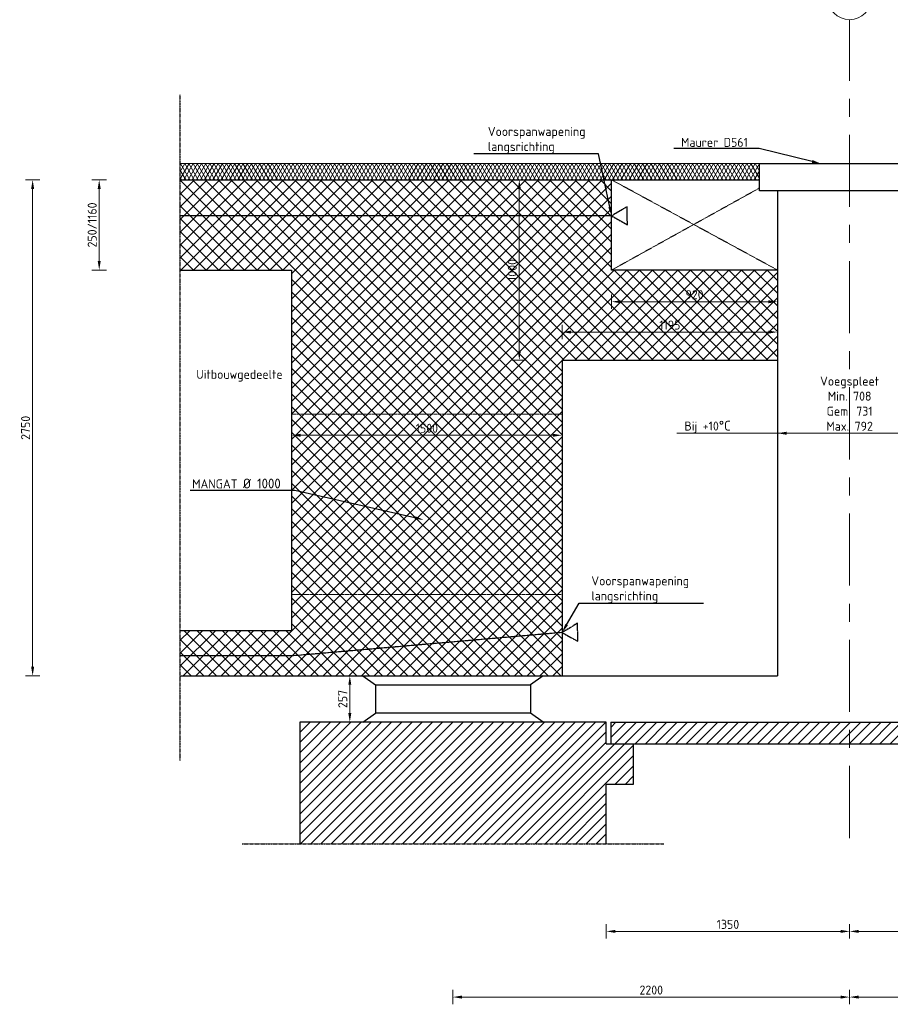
# Model space of a CAD drawing. Header units: millimetres. Extents: x -8028558 to 327273, y -63352 to 83293.
# Tile 130 of 195: x 139149 to 143979, y 29339 to 34799. Entities that reach past the tile are written whole.
import ezdxf
from ezdxf import colors
from ezdxf.entities.mleader import LeaderData, LeaderLine
from ezdxf.math import Vec2, Vec3

# ---------------------------------------------------------------- set-up
doc = ezdxf.new("R2010")
doc.units = ezdxf.units.MM
for name, pattern in [('BC-KABEL', [15, 10, -1, 3, -1]), ('XX-AFBREEK', [7, 4, -1, 1, -1]), ('ZZ-HIDDEN-SO', [4, 2, -2])]:
    doc.linetypes.add(name, pattern=pattern)
for name, color, linetype, lineweight in [('B-CO-BC-BETONVORM-A', 252, 'Continuous', 18), ('B-CO-BC-BETONVORM-AD', 252, 'Continuous', 18), ('B-CO-BC-BETONVORM-GD', 90, 'Continuous', 25), ('B-CO-BC-BETONVORM-GN', 10, 'ZZ-HIDDEN-SO', 13), ('B-CO-BC-BETONVORM-M', 7, 'Continuous', 18), ('B-CO-BC-VOORSPANNING_MET AANHECHTING_KABEL-GD', 200, 'BC-KABEL', 25), ('B-CO-KW-VOEGOVERGANG-GD', 170, 'Continuous', 25), ('B-CO-VH-VERHARDING_ASFALT-AD', 252, 'Continuous', 18), ('B-CO-VH-VERHARDING_ASFALT-G', 252, 'Continuous', 18), ('B-WE-KW-M', 7, 'Continuous', 18), ('N-CO-BC-BETONVORM-M', 7, 'Continuous', 18), ('V-CO-BC-BETONVORM-M', 7, 'Continuous', 18), ('X-XX-AL-AFBREEKLIJN-GD', 7, 'XX-AFBREEK', 25), ('X-XX-AL-M', 7, 'Continuous', 18), ('X-XX-AL-VERWIJZING-T25', 7, 'Continuous', 25)]:
    doc.layers.add(name, color=color, linetype=linetype, lineweight=lineweight)
doc.styles.add('NLCS-ISO-MM20-T25', font='NLCS-ISO.ttf', dxfattribs={"height": 50})
doc.dimstyles.new('NLCS-MM20-T25-PIJL_L0_H0', dxfattribs={"dimscale": 20, "dimtxt": 2.5, "dimasz": 2.5, "dimexe": 2, "dimexo": 2, "dimgap": 0.7, "dimtad": 1, "dimdec": 0, "dimzin": 0, "dimdsep": 46, "dimtxsty": 'NLCS-ISO-MM20-T25', "dimcen": 0, "dimdle": 2, "dimclrd": 256, "dimclre": 256, "dimclrt": 256, "dimadec": 0, "dimazin": 0, "dimtfac": 1, "dimtdec": 3, "dimtofl": 0, "dimtmove": 0, "dimatfit": 3, "dimfxl": 2, "dimfxlon": 1, "dimtfillclr": 256, "dimtolj": 1, "dimtzin": 0, "dimlwd": -1, "dimlwe": -1, "dimarcsym": 0})
doc.dimstyles.new('NLCS-MM20-T25-PIJL_L0_H4', dxfattribs={"dimscale": 20, "dimtxt": 2.5, "dimasz": 2.5, "dimexe": 2, "dimexo": 2, "dimgap": 0.7, "dimtad": 1, "dimdec": 0, "dimzin": 0, "dimdsep": 46, "dimtxsty": 'NLCS-ISO-MM20-T25', "dimcen": 0, "dimdle": 2, "dimclrd": 256, "dimclre": 256, "dimclrt": 256, "dimadec": 4, "dimazin": 0, "dimtfac": 1, "dimtdec": 3, "dimtofl": 0, "dimtmove": 0, "dimatfit": 3, "dimfxl": 2, "dimfxlon": 1, "dimtfillclr": 256, "dimtolj": 1, "dimtzin": 0, "dimlwd": -1, "dimlwe": -1, "dimarcsym": 0})

# ---------------------------------------------------------------- blocks, each defined once
blk = doc.blocks.new('*D465')
at = {"layer": 'B-CO-BC-BETONVORM-M', "transparency": 16777216}
for p, q in [((139630.4, 33910.9), (139550.4, 33910.9)), ((139590.4, 33460.9), (139590.4, 33860.9)), ((139630.4, 33410.9), (139550.4, 33410.9))]:
    blk.add_line(p, q, dxfattribs=at)
for points in [[(139582.1, 33860.9), (139598.7, 33860.9), (139590.4, 33910.9)], [(139582.1, 33460.9), (139598.7, 33460.9), (139590.4, 33410.9)]]:
    blk.add_solid(points, dxfattribs=at)
at = {"layer": 'B-CO-BC-BETONVORM-M', "transparency": 16777216, "insert": (139551.4, 33660.9), "char_height": 50, "attachment_point": 5, "rotation": 90, "style": 'NLCS-ISO-MM20-T25'}
blk.add_mtext('\\A1;250/1160', dxfattribs=at)
blk = doc.blocks.new('*D464')
at = {"layer": 'B-CO-BC-BETONVORM-M', "transparency": 16777216}
for p, q in [((139261.1, 33910.9), (139181.1, 33910.9)), ((139221.1, 33860.9), (139221.1, 31210.9)), ((139261.1, 31160.9), (139181.1, 31160.9))]:
    blk.add_line(p, q, dxfattribs=at)
for points in [[(139212.8, 33860.9), (139229.4, 33860.9), (139221.1, 33910.9)], [(139212.8, 31210.9), (139229.4, 31210.9), (139221.1, 31160.9)]]:
    blk.add_solid(points, dxfattribs=at)
at = {"layer": 'B-CO-BC-BETONVORM-M', "transparency": 16777216, "insert": (139182.1, 32535.9), "char_height": 50, "attachment_point": 5, "rotation": 90, "style": 'NLCS-ISO-MM20-T25'}
blk.add_mtext('\\A1;2750', dxfattribs=at)
blk = doc.blocks.new('*D461')
at = {"layer": 'B-CO-BC-BETONVORM-M', "transparency": 16777216}
for p, q in [((141960.8, 33910.9), (141880.8, 33910.9)), ((141920.8, 33860.9), (141920.8, 32960.9)), ((141960.8, 32910.9), (141880.8, 32910.9))]:
    blk.add_line(p, q, dxfattribs=at)
for points in [[(141912.5, 33860.9), (141929.2, 33860.9), (141920.8, 33910.9)], [(141912.5, 32960.9), (141929.2, 32960.9), (141920.8, 32910.9)]]:
    blk.add_solid(points, dxfattribs=at)
at = {"layer": 'B-CO-BC-BETONVORM-M', "transparency": 16777216, "insert": (141881.8, 33410.9), "char_height": 50, "attachment_point": 5, "rotation": 90, "style": 'NLCS-ISO-MM20-T25'}
blk.add_mtext('\\A1;1000', dxfattribs=at)
blk = doc.blocks.new('*D459')
at = {"layer": 'B-CO-BC-BETONVORM-M', "transparency": 16777216}
for p, q in [((143753, 29419.4), (143753, 29339.4)), ((143803, 29379.4), (145903, 29379.4)), ((145953, 29419.4), (145953, 29339.4))]:
    blk.add_line(p, q, dxfattribs=at)
for points in [[(143803, 29387.7), (143803, 29371), (143753, 29379.4)], [(145903, 29387.7), (145903, 29371), (145953, 29379.4)]]:
    blk.add_solid(points, dxfattribs=at)
at = {"layer": 'B-CO-BC-BETONVORM-M', "transparency": 16777216, "insert": (144853, 29418.4), "char_height": 50, "attachment_point": 5, "style": 'NLCS-ISO-MM20-T25'}
blk.add_mtext('\\A1;2200', dxfattribs=at)
blk = doc.blocks.new('*D458')
at = {"layer": 'B-CO-BC-BETONVORM-M', "transparency": 16777216}
for p, q in [((142403, 29783.7), (142403, 29703.7)), ((143753, 29783.7), (143753, 29703.7)), ((142453, 29743.7), (143703, 29743.7))]:
    blk.add_line(p, q, dxfattribs=at)
for points in [[(142453, 29752.1), (142453, 29735.4), (142403, 29743.7)], [(143703, 29752.1), (143703, 29735.4), (143753, 29743.7)]]:
    blk.add_solid(points, dxfattribs=at)
at = {"layer": 'B-CO-BC-BETONVORM-M', "transparency": 16777216, "insert": (143078, 29782.7), "char_height": 50, "attachment_point": 5, "style": 'NLCS-ISO-MM20-T25'}
blk.add_mtext('\\A1;1350', dxfattribs=at)
blk = doc.blocks.new('*D457')
at = {"layer": 'B-CO-BC-BETONVORM-M', "transparency": 16777216}
for p, q in [((143753, 29783.7), (143753, 29703.7)), ((145103, 29783.7), (145103, 29703.7)), ((143803, 29743.7), (145053, 29743.7))]:
    blk.add_line(p, q, dxfattribs=at)
for points in [[(143803, 29752.1), (143803, 29735.4), (143753, 29743.7)], [(145053, 29752.1), (145053, 29735.4), (145103, 29743.7)]]:
    blk.add_solid(points, dxfattribs=at)
at = {"layer": 'B-CO-BC-BETONVORM-M', "transparency": 16777216, "insert": (144428, 29782.7), "char_height": 50, "attachment_point": 5, "style": 'NLCS-ISO-MM20-T25'}
blk.add_mtext('\\A1;1350', dxfattribs=at)
blk = doc.blocks.new('*D27')
at = {"layer": 'B-WE-KW-M', "transparency": 16777216}
for p, q in [((143353, 32545.9), (143353, 32465.9)), ((144153, 32545.9), (144153, 32465.9)), ((143403, 32505.9), (144103, 32505.9))]:
    blk.add_line(p, q, dxfattribs=at)
for points in [[(143403, 32514.2), (143403, 32497.5), (143353, 32505.9)], [(144103, 32514.2), (144103, 32497.5), (144153, 32505.9)]]:
    blk.add_solid(points, dxfattribs=at)
at = {"layer": 'B-WE-KW-M', "transparency": 16777216, "insert": (143753, 32669.9), "char_height": 50, "attachment_point": 5, "style": 'NLCS-ISO-MM20-T25'}
blk.add_mtext('\\A1;Voegspleet\\PMin. 708 \\PGem. 731\\PMax. 792', dxfattribs=at)
blk = doc.blocks.new('*D1571')
at = {"layer": 'X-XX-AL-M', "transparency": 16777216}
for p, q in [((142433, 33275.1), (142433, 33195.1)), ((143353, 33275.1), (143353, 33195.1)), ((143303, 33235.1), (142483, 33235.1))]:
    blk.add_line(p, q, dxfattribs=at)
for points in [[(142483, 33243.5), (142483, 33226.8), (142433, 33235.1)], [(143303, 33243.5), (143303, 33226.8), (143353, 33235.1)]]:
    blk.add_solid(points, dxfattribs=at)
at = {"layer": 'X-XX-AL-M', "transparency": 16777216, "insert": (142893, 33274.1), "char_height": 50, "attachment_point": 5, "style": 'NLCS-ISO-MM20-T25'}
blk.add_mtext('\\A1;920', dxfattribs=at)
blk = doc.blocks.new('*D1572')
at = {"layer": 'X-XX-AL-M', "transparency": 16777216}
for p, q in [((142158, 33026.9), (142158, 33106.9)), ((143353, 33026.9), (143353, 33106.9)), ((143303, 33066.9), (142208, 33066.9))]:
    blk.add_line(p, q, dxfattribs=at)
for points in [[(142208, 33075.2), (142208, 33058.6), (142158, 33066.9)], [(143303, 33075.2), (143303, 33058.6), (143353, 33066.9)]]:
    blk.add_solid(points, dxfattribs=at)
at = {"layer": 'X-XX-AL-M', "transparency": 16777216, "insert": (142755.5, 33105.9), "char_height": 50, "attachment_point": 5, "style": 'NLCS-ISO-MM20-T25'}
blk.add_mtext('\\A1;1195', dxfattribs=at)
blk = doc.blocks.new('*D1573')
at = {"layer": 'X-XX-AL-M', "transparency": 16777216}
for p, q in [((140658, 32534.6), (140658, 32454.6)), ((140708, 32494.6), (142108, 32494.6)), ((142158, 32534.6), (142158, 32454.6))]:
    blk.add_line(p, q, dxfattribs=at)
for points in [[(140708, 32503), (140708, 32486.3), (140658, 32494.6)], [(142108, 32503), (142108, 32486.3), (142158, 32494.6)]]:
    blk.add_solid(points, dxfattribs=at)
at = {"layer": 'X-XX-AL-M', "transparency": 16777216, "insert": (141408, 32533.6), "char_height": 50, "attachment_point": 5, "style": 'NLCS-ISO-MM20-T25'}
blk.add_mtext('\\A1;1500', dxfattribs=at)
blk = doc.blocks.new('*D1574')
at = {"layer": 'X-XX-AL-M', "transparency": 16777216}
for p, q in [((141013, 31160.9), (140940.5, 31160.9)), ((140980.5, 30953.9), (140980.5, 31110.9)), ((141013, 30903.9), (140940.5, 30903.9))]:
    blk.add_line(p, q, dxfattribs=at)
for points in [[(140972.2, 31110.9), (140988.9, 31110.9), (140980.5, 31160.9)], [(140972.2, 30953.9), (140988.9, 30953.9), (140980.5, 30903.9)]]:
    blk.add_solid(points, dxfattribs=at)
at = {"layer": 'X-XX-AL-M', "transparency": 16777216, "insert": (140941.5, 31032.4), "char_height": 50, "attachment_point": 5, "rotation": 90, "style": 'NLCS-ISO-MM20-T25'}
blk.add_mtext('\\A1;257', dxfattribs=at)
blk = doc.blocks.new('*D1578')
at = {"layer": 'B-CO-BC-BETONVORM-M', "transparency": 16777216}
for p, q in [((141552.6, 29419.4), (141552.6, 29339.4)), ((143703, 29379.4), (141602.6, 29379.4)), ((143753, 29419.4), (143753, 29339.4))]:
    blk.add_line(p, q, dxfattribs=at)
for points in [[(141602.6, 29387.7), (141602.6, 29371), (141552.6, 29379.4)], [(143703, 29387.7), (143703, 29371), (143753, 29379.4)]]:
    blk.add_solid(points, dxfattribs=at)
at = {"layer": 'B-CO-BC-BETONVORM-M', "transparency": 16777216, "insert": (142652.8, 29418.4), "char_height": 50, "attachment_point": 5, "style": 'NLCS-ISO-MM20-T25'}
blk.add_mtext('\\A1;2200', dxfattribs=at)

msp = doc.modelspace()

# ---------------------------------------------------------------- hatches: boundary and pattern name
at = {"layer": 'B-CO-BC-BETONVORM-A', "ltscale": 500}
h = msp.add_hatch(dxfattribs=at)
h.set_pattern_fill('ACO-BETON_VOORGESPANNEN', color=256, scale=20, pattern_type=2)
h.set_pattern_definition([(45, (0, 0), (-35.355339, 35.355339), []), (315, (0, 0), (35.355339, 35.355339), [])])
h.paths.add_polyline_path([(142433, 33910.9), (140038.1, 33910.9), (140038.1, 33760.9), (142433, 33760.9), (142433, 33785.9)])
h.paths.add_polyline_path([(142433, 33760.9), (140038.1, 33760.9), (140038.1, 33710.9), (142433, 33710.9)])
h.paths.add_polyline_path([(142433, 33710.9), (140038.1, 33710.9), (140038.1, 33660.9), (142433, 33660.9)])
h.paths.add_polyline_path([(142433, 33660.9), (140038.1, 33660.9), (140038.1, 33410.9), (140658, 33410.9), (140658, 32610.9), (142158, 32610.9), (142158, 32910.9), (143353, 32910.9), (143353, 33410.9), (142433, 33410.9)])
h.paths.add_polyline_path([(142158, 32610.9), (140658, 32610.9), (140658, 31610.9), (142158, 31610.9)])
h.paths.add_polyline_path([(142158, 31610.9), (140658, 31610.9), (140658, 31410.9), (140038.1, 31410.9), (140038.1, 31320.9), (140658, 31320.9), (142158, 31450.9), (142158, 31475.9)])
h.paths.add_polyline_path([(142158, 31400.9), (142158, 31450.9), (140658, 31320.9), (140038.1, 31320.9), (140038.1, 31270.9), (140658, 31270.9)])
h.paths.add_polyline_path([(142158, 31350.9), (142158, 31400.9), (140658, 31270.9), (140038.1, 31270.9), (140038.1, 31220.9), (140658, 31220.9)])
h.paths.add_polyline_path([(142158, 31350.9), (140658, 31220.9), (140038.1, 31220.9), (140038.1, 31160.9), (142158, 31160.9)])
at = {"layer": 'B-CO-BC-BETONVORM-AD'}
h = msp.add_hatch(dxfattribs=at)
h.set_pattern_fill('ACO-BETON_GEWAPEND', color=256, scale=20, pattern_type=2)
h.set_pattern_definition([(45, (0, 0), (-28.284271, 28.284271), [])])
h.paths.add_polyline_path([(142553, 30783.9), (142403, 30783.9), (142403, 30903.9), (140703, 30903.9), (140703, 30228.9), (142403, 30228.9), (142403, 30558.9), (142553, 30558.9)])
h.paths.add_polyline_path([(146803, 30917.9), (145453, 30917.9), (145103, 30917.9), (145103, 30783.9), (144953, 30783.9), (144953, 30558.9), (145103, 30558.9), (145103, 30228.9), (146803, 30228.9)])
h.paths.add_polyline_path([(145078, 30903.9), (143753, 30903.9), (143753, 30783.9), (145078, 30783.9)])
h.paths.add_polyline_path([(143753, 30903.9), (142428, 30903.9), (142428, 30783.9), (143753, 30783.9)])
at = {"layer": 'B-CO-VH-VERHARDING_ASFALT-AD'}
h = msp.add_hatch(dxfattribs=at)
h.set_pattern_fill('AVH-ASFALT', color=256, scale=20, pattern_type=2)
h.set_pattern_definition([(60, (0, 0), (-17.320508, 10), []), (120, (0, 0), (-17.320508, -10), [])])
h.paths.add_polyline_path([(141553, 34000.9), (141553, 33910.9), (143253, 33910.9), (143253, 34000.9)])
h.paths.add_polyline_path([(140038.1, 34000.9), (140038.1, 33910.9), (141553, 33910.9), (141553, 34000.9)])
h.paths.add_polyline_path([(144253, 34000.9), (144253, 33910.9), (145953, 33910.9), (145953, 34000.9)])
h.paths.add_polyline_path([(145953, 34000.9), (145953, 33910.9), (147490, 33910.9), (147490, 34000.9)])

# ---------------------------------------------------------------- linework, layer by layer
at = {"layer": 'B-CO-BC-BETONVORM-GD', "flags": 128}
for points in [[(140038.1, 33910.9), (143253, 33910.9)], [(142433, 33410.9), (142433, 33910.9)], [(143353, 33850.9), (143353, 31160.9)], [(140038.1, 33410.9), (140658, 33410.9)], [(140658, 33410.9), (140658, 31410.9)], [(143353, 33410.9), (142433, 33410.9)], [(142158, 32910.9), (142158, 31160.9)], [(142158, 32910.9), (143353, 32910.9)], [(140658, 31410.9), (140038.1, 31410.9)], [(140038.1, 31160.9), (143353, 31160.9)], [(141053, 31160.9), (141123, 31110.9)], [(142053, 31160.9), (141983, 31110.9)], [(141123, 31110.9), (141123, 30953.9)], [(141123, 31110.9), (141983, 31110.9)], [(141983, 31110.9), (141983, 30953.9)], [(140703, 30903.9), (140703, 30228.9)], [(142403, 30903.9), (140703, 30903.9)], [(141053, 30903.9), (141123, 30953.9)], [(141983, 30953.9), (141123, 30953.9)], [(142053, 30903.9), (141983, 30953.9)], [(142403, 30783.9), (142403, 30903.9)], [(142428, 30903.9), (145078, 30903.9)], [(142428, 30903.9), (142428, 30783.9)], [(142403, 30783.9), (145103, 30783.9)], [(142553, 30783.9), (142553, 30558.9)], [(142553, 30558.9), (142403, 30558.9)], [(142403, 30228.9), (142403, 30558.9)]]:
    msp.add_lwpolyline(points, dxfattribs=at)
at = {"layer": 'B-CO-BC-BETONVORM-GN', "flags": 128}
for points in [[(143353, 33410.9), (142433, 33910.9)], [(142433, 33410.9), (143253, 33865.9)], [(142158, 32610.9), (140658, 32610.9)], [(140658, 31610.9), (142158, 31610.9)]]:
    msp.add_lwpolyline(points, dxfattribs=at)
at = {"layer": 'B-CO-BC-VOORSPANNING_MET AANHECHTING_KABEL-GD'}
for points in [[(142520.4, 33662.3), (142518.8, 33762.3), (142433, 33710.9)], [(142245.4, 31352.3), (142243.8, 31452.3), (142158, 31400.9)]]:
    msp.add_lwpolyline(points, close=True, dxfattribs=at)
at = {"layer": 'B-CO-BC-VOORSPANNING_MET AANHECHTING_KABEL-GD', "flags": 128}
for points in [[(142433, 33710.9), (140038.1, 33710.9)], [(142158, 31400.9), (140658, 31270.9), (140038.1, 31270.9)]]:
    msp.add_lwpolyline(points, dxfattribs=at)
at = {"layer": 'B-CO-KW-VOEGOVERGANG-GD', "flags": 128}
for points in [[(143253, 34000.9), (144253, 34000.9)], [(143253, 33850.9), (143253, 34000.9)], [(144253, 33850.9), (143253, 33850.9)]]:
    msp.add_lwpolyline(points, dxfattribs=at)
at = {"layer": 'B-CO-VH-VERHARDING_ASFALT-G', "flags": 128}
msp.add_lwpolyline([(143253, 34000.9), (140038.1, 34000.9)], dxfattribs=at)
at = {"layer": 'N-CO-BC-BETONVORM-M', "linetype": 'XX-AFBREEK', "ltscale": 100, "flags": 128}
msp.add_lwpolyline([(143753, 30260.9), (143753, 34799.1)], dxfattribs=at)
at = {"layer": 'V-CO-BC-BETONVORM-M', "ltscale": 500}
msp.add_circle((143753, 34921.4), 122.3, dxfattribs=at)
at = {"layer": 'X-XX-AL-AFBREEKLIJN-GD', "flags": 128}
for points in [[(140038.1, 34382.7), (140038.1, 30691.5)], [(140383.3, 30228.9), (142721.9, 30228.9)]]:
    msp.add_lwpolyline(points, dxfattribs=at)

# ---------------------------------------------------------------- texts
at = {"layer": 'X-XX-AL-VERWIJZING-T25', "insert": (140128.8, 32857.6), "char_height": 50, "attachment_point": 1, "style": 'NLCS-ISO-MM20-T25'}
msp.add_mtext_dynamic_manual_height_columns('Uitbouwgedeelte ', width=339.517, gutter_width=250, heights=[0], dxfattribs=at)

# ---------------------------------------------------------------- dimensions: what is measured, and where the dimension line sits
at = {"layer": 'B-CO-BC-BETONVORM-M'}
for base, p1, p2, angle, picture, middle in [((139221.1, 31160.9), (140387.4, 33910.9), (140387.4, 31160.9), 90, '*D464', (139182.1, 32535.9)), ((141920.8, 32910.9), (142353, 33910.9), (142158, 32910.9), 90, '*D461', (141881.8, 33410.9)), ((141552.6, 29379.4), (143753, 30260.9), (141552.6, 30228.9), 180, '*D1578', (142652.8, 29418.4))]:
    dim = msp.add_linear_dim(base=base, p1=p1, p2=p2, angle=angle, dimstyle='NLCS-MM20-T25-PIJL_L0_H0', dxfattribs=at)
    dim.commit()
    dim.dimension.update_dxf_attribs({"geometry": picture, "text_midpoint": middle})
dim = msp.add_linear_dim(base=(139590.4, 33910.9), p1=(140038.1, 33410.9), p2=(140038.1, 33910.9), angle=90, text='250/1160', dimstyle='NLCS-MM20-T25-PIJL_L0_H0', dxfattribs=at)
dim.commit()
dim.dimension.update_dxf_attribs({"geometry": '*D465', "text_midpoint": (139551.4, 33660.9)})
for base, p1, p2, picture, middle in [((145953, 29379.4), (143753, 30260.9), (145953, 30967.9), '*D459', (144853, 29418.4)), ((143753, 29743.7), (142403, 30228.9), (143753, 30260.9), '*D458', (143078, 29782.7)), ((145103, 29743.7), (143753, 30260.9), (145103, 30228.9), '*D457', (144428, 29782.7))]:
    dim = msp.add_linear_dim(base=base, p1=p1, p2=p2, dimstyle='NLCS-MM20-T25-PIJL_L0_H0', dxfattribs=at)
    dim.commit()
    dim.dimension.update_dxf_attribs({"geometry": picture, "text_midpoint": middle})
at = {"layer": 'B-WE-KW-M'}
dim = msp.add_linear_dim(base=(144153, 32505.9), p1=(143353, 34000.9), p2=(144153, 34000.9), text='Voegspleet\\PMin. 708 \\PGem. 731\\PMax. 792', dimstyle='NLCS-MM20-T25-PIJL_L0_H0', dxfattribs=at)
dim.commit()
dim.dimension.update_dxf_attribs({"geometry": '*D27', "text_midpoint": (143753, 32505.9), "dimtype": 160})
at = {"layer": 'X-XX-AL-M'}
for base, p1, p2, picture, middle in [((142158, 32494.6), (140658, 33410.9), (142158, 32910.9), '*D1573', (141408, 32533.6)), ((142433, 33235.1), (143353, 33410.9), (142433, 33410.9), '*D1571', (142893, 33274.1)), ((142158, 33066.9), (143353, 32910.9), (142158, 32910.9), '*D1572', (142755.5, 33105.9))]:
    dim = msp.add_linear_dim(base=base, p1=p1, p2=p2, dimstyle='NLCS-MM20-T25-PIJL_L0_H4', dxfattribs=at)
    dim.commit()
    dim.dimension.update_dxf_attribs({"geometry": picture, "text_midpoint": middle})
dim = msp.add_linear_dim(base=(140980.5, 31160.9), p1=(141053, 30903.9), p2=(141053, 31160.9), angle=90, dimstyle='NLCS-MM20-T25-PIJL_L0_H4', dxfattribs=at)
dim.commit()
dim.dimension.update_dxf_attribs({"geometry": '*D1574', "text_midpoint": (140941.5, 31032.4)})

# ---------------------------------------------------------------- leaders
at = {"layer": 'B-CO-BC-BETONVORM-M'}
ml = msp.add_multileader_mtext('Standard', dxfattribs=at)
ml.set_content('Bij +10{\\H1.08333x;°C\\fMS Shell Dlg 2|b0|i0|c0|p0;\\H0.65385x; }', color=256, style='NLCS-ISO-MM20-T25')
ml.set_leader_properties(color=256, linetype='ByLayer', lineweight=-1)
ml.build(insert=Vec2(0, 0))
ml.multileader.update_dxf_attribs({"text_left_attachment_type": 5, "text_right_attachment_type": 5, "dogleg_length": 50, "arrow_head_size": 50})
ctx = ml.context
ctx.base_point, ctx.char_height, ctx.arrow_head_size, ctx.landing_gap_size, ctx.plane_origin = Vec3(142819, 32505.9), 50, 50, 18, Vec3(144062.9, 34160.7)
ctx.left_attachment, ctx.right_attachment = 5, 5
notes = []
notes.append((ctx, [(1, (1, 1, 0), (143160, 32505.9), (-1, 0), 50, [(0, [(144153, 32505.9)], 0, [])])]))
ctx.mtext.insert, ctx.mtext.width, ctx.mtext.flow_direction = Vec3(142837, 32575), 502.415, 5
at = {"layer": 'X-XX-AL-VERWIJZING-T25'}
ml = msp.add_multileader_mtext('Standard', dxfattribs=at)
ml.set_content('Voorspanwapening\\Plangsrichting', color=256, style='NLCS-ISO-MM20-T25')
ml.set_leader_properties(color=256, linetype='ByLayer', lineweight=-1)
ml.build(insert=Vec2(0, 0))
ml.multileader.update_dxf_attribs({"text_left_attachment_type": 5, "text_right_attachment_type": 5, "dogleg_length": 50, "arrow_head_size": 50})
ctx = ml.context
ctx.base_point, ctx.char_height, ctx.arrow_head_size, ctx.landing_gap_size, ctx.plane_origin = Vec3(141728.3, 34055.7), 50, 50, 18, Vec3(143127.1, 33710.9)
ctx.left_attachment, ctx.right_attachment = 5, 5
notes.append((ctx, [(0, (1, 1, 0), (142359.3, 34055.7), (-1, 0), 50, [(0, [(142433, 33710.9)], 0, [])])]))
ctx.mtext.insert, ctx.mtext.defined_height, ctx.mtext.flow_direction = Vec3(141746.3, 34204.1), 445, 5
ml = msp.add_multileader_mtext('Standard', dxfattribs=at)
ml.set_content('Maurer D561', color=256, style='NLCS-ISO-MM20-T25')
ml.set_leader_properties(color=256, linetype='ByLayer', lineweight=-1)
ml.build(insert=Vec2(0, 0))
ml.multileader.update_dxf_attribs({"text_left_attachment_type": 5, "text_right_attachment_type": 5, "dogleg_length": 50, "arrow_head_size": 50})
ctx = ml.context
ctx.base_point, ctx.char_height, ctx.arrow_head_size, ctx.landing_gap_size, ctx.plane_origin = Vec3(142799.8, 34084), 50, 50, 18, Vec3(143547.5, 34000.9)
ctx.left_attachment, ctx.right_attachment = 5, 5
notes.append((ctx, [(0, (1, 1, 0), (143250.8, 34084), (-1, 0), 50, [(0, [(143593.9, 34000.9)], 0, [])])]))
ctx.mtext.insert, ctx.mtext.flow_direction = Vec3(142817.8, 34144), 5
ml = msp.add_multileader_mtext('Standard', dxfattribs=at)
ml.set_content('MANGAT {\\H1.08333x;Ø 1000}', color=256, style='NLCS-ISO-MM20-T25')
ml.set_leader_properties(color=256, linetype='ByLayer', lineweight=-1)
ml.build(insert=Vec2(0, 0))
ml.multileader.update_dxf_attribs({"text_left_attachment_type": 5, "text_right_attachment_type": 5, "dogleg_length": 50, "arrow_head_size": 50})
ctx = ml.context
ctx.base_point, ctx.char_height, ctx.arrow_head_size, ctx.landing_gap_size, ctx.plane_origin = Vec3(140088.1, 32189.3), 50, 50, 18, Vec3(142084.7, 32026.3)
ctx.left_attachment, ctx.right_attachment = 5, 5
notes.append((ctx, [(0, (1, 1, 0), (140676.2, 32189.3), (-1, 0), 50, [(0, [(141390.5, 32026.3)], 0, [])])]))
ctx.mtext.insert, ctx.mtext.defined_height, ctx.mtext.flow_direction = Vec3(140106.1, 32254.3), 445, 5
ml = msp.add_multileader_mtext('Standard', dxfattribs=at)
ml.set_content('Voorspanwapening\\Plangsrichting', color=256, style='NLCS-ISO-MM20-T25')
ml.set_leader_properties(color=256, linetype='ByLayer', lineweight=-1)
ml.build(insert=Vec2(0, 0))
ml.multileader.update_dxf_attribs({"text_left_attachment_type": 5, "text_right_attachment_type": 5, "dogleg_length": 50, "arrow_head_size": 50})
ctx = ml.context
ctx.base_point, ctx.char_height, ctx.arrow_head_size, ctx.landing_gap_size, ctx.plane_origin = Vec3(142302.5, 31563.9), 50, 50, 18, Vec3(142852.1, 31400.9)
ctx.left_attachment, ctx.right_attachment = 5, 5
notes.append((ctx, [(1, (1, 1, 0), (142252.5, 31563.9), (1, 0), 50, [(0, [(142158, 31400.9)], 0, [])])]))
ctx.mtext.insert, ctx.mtext.defined_height, ctx.mtext.flow_direction = Vec3(142320.5, 31712.3), 445, 5
for ctx, leaders in notes:
    for number, flags, end, landing, length, lines in leaders:
        leader = LeaderData()
        leader.index, (leader.has_last_leader_line, leader.has_dogleg_vector, leader.attachment_direction) = number, flags
        leader.last_leader_point, leader.dogleg_vector, leader.dogleg_length = Vec3(end), Vec3(landing), length
        for number, points, colour, breaks in lines:
            line = LeaderLine()
            line.index, line.vertices, line.color, line.breaks = number, Vec3.list(points), colors.encode_raw_color(colour), breaks
            leader.lines.append(line)
        ctx.leaders.append(leader)

doc.saveas('drawing.dxf')
